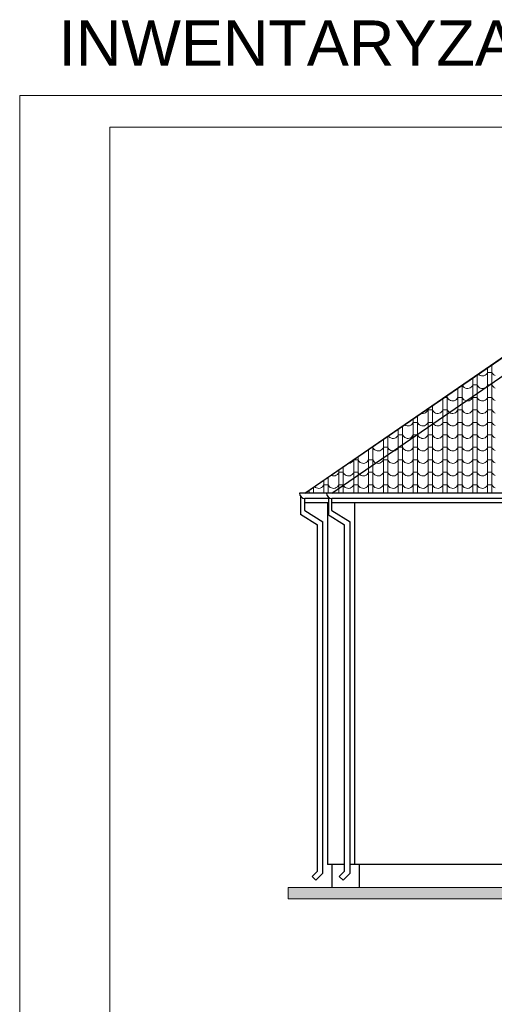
# Model space of a CAD drawing. Header units: millimetres. Extents: x -61343 to 9939, y -6894 to 7453.
# Tile 198 of 255: x 192 to 1245, y -4710 to -2526. Entities that reach past the tile are written whole.
import ezdxf

# ---------------------------------------------------------------- set-up
doc = ezdxf.new("R2010")
doc.units = ezdxf.units.MM
doc.header["$MEASUREMENT"] = 0
doc.layers.add('810-G Ogólne', color=7, linetype='Continuous')
doc.layers.add('990-D Import IFC', color=7, linetype='Continuous')
doc.layers.add('A_opisy', color=81, linetype='Continuous', lineweight=13)
doc.styles.add('STYL_AUTOMATYCZNY_1', font='arial.ttf')

# ---------------------------------------------------------------- blocks, each defined once
blk = doc.blocks.new('*X1822', base_point=(515069, 47310))
at = {"layer": '990-D Import IFC', "color": 251, "linetype": 'Continuous', "lineweight": 13, "true_color": 0x6a6a6a}
for p, q in [((522281, -16956), (522281, -17231)), ((522377, -16890), (522377, -16954)), ((522377, -16954), (522377, -17231)), ((521951, -17183), (521951, -17231)), ((521951, -17231), (521951, -17508)), ((522047, -17117), (522047, -17231)), ((522047, -17231), (522047, -17508)), ((522071, -17100), (522071, -17101)), ((522071, -17101), (522078, -17107)), ((522078, -17107), (522085, -17113)), ((522085, -17113), (522092, -17119)), ((522092, -17119), (522117, -17132)), ((522117, -17132), (522144, -17140)), ((522144, -17140), (522172, -17141)), ((522172, -17141), (522200, -17137)), ((522200, -17137), (522226, -17125)), ((522226, -17125), (522249, -17109)), ((522249, -17109), (522268, -17087)), ((522268, -17087), (522281, -17062)), ((522329, -17062), (522281, -17062)), ((522281, -17231), (522281, -17508)), ((522377, -17062), (522329, -17062)), ((522377, -17062), (522381, -17071)), ((522377, -17231), (522377, -17508)), ((522381, -17071), (522385, -17079)), ((522385, -17079), (522390, -17086)), ((522390, -17086), (522396, -17094)), ((522396, -17094), (522401, -17101)), ((522401, -17101), (522408, -17107)), ((522408, -17107), (522415, -17113)), ((522415, -17113), (522422, -17119)), ((522422, -17119), (522447, -17132)), ((521621, -17409), (521621, -17508)), ((521717, -17343), (521717, -17508)), ((521719, -17342), (521721, -17348)), ((521721, -17348), (521725, -17356)), ((521725, -17356), (521730, -17363)), ((521730, -17363), (521736, -17371)), ((521736, -17371), (521741, -17378)), ((521741, -17378), (521748, -17384)), ((521748, -17384), (521755, -17390)), ((521755, -17390), (521762, -17396)), ((521762, -17396), (521787, -17409)), ((521787, -17409), (521814, -17417)), ((521814, -17417), (521842, -17418)), ((521842, -17418), (521870, -17414)), ((521870, -17414), (521896, -17402)), ((521896, -17402), (521919, -17386)), ((521919, -17386), (521938, -17364)), ((521938, -17364), (521951, -17339)), ((521999, -17339), (521951, -17339)), ((522047, -17339), (521999, -17339)), ((522047, -17339), (522051, -17348)), ((522051, -17348), (522055, -17356)), ((522055, -17356), (522060, -17363)), ((522060, -17363), (522066, -17371)), ((522066, -17371), (522071, -17378)), ((522071, -17378), (522078, -17384)), ((522078, -17384), (522085, -17390)), ((522085, -17390), (522092, -17396)), ((522092, -17396), (522117, -17409)), ((522117, -17409), (522144, -17417)), ((522144, -17417), (522172, -17418)), ((522172, -17418), (522200, -17414)), ((522200, -17414), (522226, -17402)), ((522226, -17402), (522249, -17386)), ((522249, -17386), (522268, -17364)), ((522268, -17364), (522281, -17339)), ((522329, -17339), (522281, -17339)), ((522377, -17339), (522329, -17339)), ((522377, -17339), (522381, -17348)), ((522381, -17348), (522385, -17356)), ((522385, -17356), (522390, -17363)), ((522390, -17363), (522396, -17371)), ((522396, -17371), (522401, -17378)), ((522401, -17378), (522408, -17384)), ((522408, -17384), (522415, -17390)), ((522415, -17390), (522422, -17396)), ((522422, -17396), (522447, -17409)), ((521215, -17688), (521236, -17679)), ((521236, -17679), (521259, -17663)), ((521259, -17663), (521269, -17651)), ((521291, -17636), (521291, -17785)), ((521339, -17616), (521320, -17616)), ((521387, -17616), (521339, -17616)), ((521387, -17570), (521387, -17785)), ((521387, -17616), (521391, -17625)), ((521391, -17625), (521395, -17633)), ((521395, -17633), (521400, -17640)), ((521400, -17640), (521406, -17648)), ((521406, -17648), (521411, -17655)), ((521411, -17655), (521418, -17661)), ((521418, -17661), (521425, -17667)), ((521425, -17667), (521432, -17673)), ((521432, -17673), (521457, -17686)), ((521457, -17686), (521484, -17694)), ((521512, -17695), (521540, -17691)), ((521540, -17691), (521566, -17679)), ((521566, -17679), (521589, -17663)), ((521589, -17663), (521608, -17641)), ((521608, -17641), (521621, -17616)), ((521621, -17508), (521621, -17785)), ((521669, -17616), (521621, -17616)), ((521717, -17616), (521669, -17616)), ((521717, -17508), (521717, -17785)), ((521717, -17616), (521721, -17625)), ((521721, -17625), (521725, -17633)), ((521725, -17633), (521730, -17640)), ((521730, -17640), (521736, -17648)), ((521736, -17648), (521741, -17655)), ((521741, -17655), (521748, -17661)), ((521748, -17661), (521755, -17667)), ((521755, -17667), (521762, -17673)), ((521762, -17673), (521787, -17686)), ((521787, -17686), (521814, -17694)), ((521842, -17695), (521870, -17691)), ((521870, -17691), (521896, -17679)), ((521896, -17679), (521919, -17663)), ((521919, -17663), (521938, -17641)), ((521938, -17641), (521951, -17616)), ((521951, -17508), (521951, -17785)), ((521999, -17616), (521951, -17616)), ((522047, -17616), (521999, -17616)), ((522047, -17508), (522047, -17785)), ((522047, -17616), (522051, -17625)), ((522051, -17625), (522055, -17633)), ((522055, -17633), (522060, -17640)), ((522060, -17640), (522066, -17648)), ((522066, -17648), (522071, -17655)), ((522071, -17655), (522078, -17661)), ((522078, -17661), (522085, -17667)), ((522085, -17667), (522092, -17673)), ((522092, -17673), (522117, -17686)), ((522117, -17686), (522144, -17694)), ((522172, -17695), (522200, -17691)), ((522200, -17691), (522226, -17679)), ((522226, -17679), (522249, -17663)), ((522249, -17663), (522268, -17641)), ((522268, -17641), (522281, -17616)), ((522281, -17508), (522281, -17785)), ((522329, -17616), (522281, -17616)), ((522377, -17616), (522329, -17616)), ((522377, -17508), (522377, -17785)), ((522377, -17616), (522381, -17625)), ((522381, -17625), (522385, -17633)), ((522385, -17633), (522390, -17640)), ((522390, -17640), (522396, -17648)), ((522396, -17648), (522401, -17655)), ((522401, -17655), (522408, -17661)), ((522408, -17661), (522415, -17667)), ((522415, -17667), (522422, -17673)), ((522422, -17673), (522447, -17686)), ((520948, -17918), (520961, -17893)), ((520961, -17863), (520961, -18062)), ((521009, -17893), (520961, -17893)), ((521057, -17893), (521009, -17893)), ((521057, -17797), (521057, -18062)), ((521057, -17893), (521061, -17902)), ((521061, -17902), (521065, -17910)), ((521278, -17918), (521291, -17893)), ((521291, -17785), (521291, -18062)), ((521339, -17893), (521291, -17893)), ((521387, -17893), (521339, -17893)), ((521387, -17785), (521387, -18062)), ((521387, -17893), (521391, -17902)), ((521391, -17902), (521395, -17910)), ((521484, -17694), (521512, -17695)), ((521608, -17918), (521621, -17893)), ((521621, -17785), (521621, -18062)), ((521669, -17893), (521621, -17893)), ((521717, -17893), (521669, -17893)), ((521717, -17785), (521717, -18062)), ((521717, -17893), (521721, -17902)), ((521721, -17902), (521725, -17910)), ((521814, -17694), (521842, -17695)), ((521938, -17918), (521951, -17893)), ((521951, -17785), (521951, -18062)), ((521999, -17893), (521951, -17893)), ((522047, -17893), (521999, -17893)), ((522047, -17785), (522047, -18062)), ((522047, -17893), (522051, -17902)), ((522051, -17902), (522055, -17910)), ((522144, -17694), (522172, -17695)), ((522268, -17918), (522281, -17893)), ((522281, -17785), (522281, -18062)), ((522329, -17893), (522281, -17893)), ((522377, -17893), (522329, -17893)), ((522377, -17785), (522377, -18062)), ((522377, -17893), (522381, -17902)), ((522381, -17902), (522385, -17910)), ((520631, -18090), (520631, -18339)), ((520727, -18024), (520727, -18062)), ((520727, -18062), (520727, -18339)), ((520810, -17967), (520824, -17971)), ((520824, -17971), (520852, -17972)), ((520852, -17972), (520880, -17968)), ((520880, -17968), (520906, -17956)), ((520906, -17956), (520929, -17940)), ((520929, -17940), (520948, -17918)), ((520961, -18062), (520961, -18339)), ((521057, -18062), (521057, -18339)), ((521065, -17910), (521070, -17917)), ((521070, -17917), (521076, -17925)), ((521076, -17925), (521081, -17932)), ((521081, -17932), (521088, -17938)), ((521088, -17938), (521095, -17944)), ((521095, -17944), (521102, -17950)), ((521102, -17950), (521127, -17963)), ((521127, -17963), (521154, -17971)), ((521154, -17971), (521182, -17972)), ((521182, -17972), (521210, -17968)), ((521210, -17968), (521236, -17956)), ((521236, -17956), (521259, -17940)), ((521259, -17940), (521278, -17918)), ((521291, -18062), (521291, -18339)), ((521387, -18062), (521387, -18339)), ((521395, -17910), (521400, -17917)), ((521400, -17917), (521406, -17925)), ((521406, -17925), (521411, -17932)), ((521411, -17932), (521418, -17938)), ((521418, -17938), (521425, -17944)), ((521425, -17944), (521432, -17950)), ((521432, -17950), (521457, -17963)), ((521457, -17963), (521484, -17971)), ((521484, -17971), (521512, -17972)), ((521512, -17972), (521540, -17968)), ((521540, -17968), (521566, -17956)), ((521566, -17956), (521589, -17940)), ((521589, -17940), (521608, -17918)), ((521621, -18062), (521621, -18339)), ((521717, -18062), (521717, -18339)), ((521725, -17910), (521730, -17917)), ((521730, -17917), (521736, -17925)), ((521736, -17925), (521741, -17932)), ((521741, -17932), (521748, -17938)), ((521748, -17938), (521755, -17944)), ((521755, -17944), (521762, -17950)), ((521762, -17950), (521787, -17963)), ((521787, -17963), (521814, -17971)), ((521814, -17971), (521842, -17972)), ((521842, -17972), (521870, -17968)), ((521870, -17968), (521896, -17956)), ((521896, -17956), (521919, -17940)), ((521919, -17940), (521938, -17918)), ((521951, -18062), (521951, -18339)), ((522047, -18062), (522047, -18339)), ((522055, -17910), (522060, -17917)), ((522060, -17917), (522066, -17925)), ((522066, -17925), (522071, -17932)), ((522071, -17932), (522078, -17938)), ((522078, -17938), (522085, -17944)), ((522085, -17944), (522092, -17950)), ((522092, -17950), (522117, -17963)), ((522117, -17963), (522144, -17971)), ((522144, -17971), (522172, -17972)), ((522172, -17972), (522200, -17968)), ((522200, -17968), (522226, -17956)), ((522226, -17956), (522249, -17940)), ((522249, -17940), (522268, -17918)), ((522281, -18062), (522281, -18339)), ((522377, -18062), (522377, -18339)), ((522385, -17910), (522390, -17917)), ((522390, -17917), (522396, -17925)), ((522396, -17925), (522401, -17932)), ((522401, -17932), (522408, -17938)), ((522408, -17938), (522415, -17944)), ((522415, -17944), (522422, -17950)), ((522422, -17950), (522447, -17963)), ((520301, -18316), (520301, -18339)), ((520301, -18339), (520301, -18616)), ((520397, -18250), (520397, -18339)), ((520397, -18339), (520397, -18616)), ((520437, -18223), (520442, -18227)), ((520442, -18227), (520467, -18240)), ((520467, -18240), (520494, -18248)), ((520494, -18248), (520522, -18249)), ((520522, -18249), (520550, -18245)), ((520550, -18245), (520576, -18233)), ((520576, -18233), (520599, -18217)), ((520599, -18217), (520618, -18195)), ((520618, -18195), (520631, -18170)), ((520679, -18170), (520631, -18170)), ((520631, -18339), (520631, -18616)), ((520727, -18170), (520679, -18170)), ((520727, -18170), (520731, -18179)), ((520727, -18339), (520727, -18616)), ((520731, -18179), (520735, -18187)), ((520735, -18187), (520740, -18194)), ((520740, -18194), (520746, -18202)), ((520746, -18202), (520751, -18209)), ((520751, -18209), (520758, -18215)), ((520758, -18215), (520765, -18221)), ((520765, -18221), (520772, -18227)), ((520772, -18227), (520797, -18240)), ((520797, -18240), (520824, -18248)), ((520824, -18248), (520852, -18249)), ((520852, -18249), (520880, -18245)), ((520880, -18245), (520906, -18233)), ((520906, -18233), (520929, -18217)), ((520929, -18217), (520948, -18195)), ((520948, -18195), (520961, -18170)), ((521009, -18170), (520961, -18170)), ((520961, -18339), (520961, -18616)), ((521057, -18170), (521009, -18170)), ((521057, -18170), (521061, -18179)), ((521057, -18339), (521057, -18616)), ((521061, -18179), (521065, -18187)), ((521065, -18187), (521070, -18194)), ((521070, -18194), (521076, -18202)), ((521076, -18202), (521081, -18209)), ((521081, -18209), (521088, -18215)), ((521088, -18215), (521095, -18221)), ((521095, -18221), (521102, -18227)), ((521102, -18227), (521127, -18240)), ((521127, -18240), (521154, -18248)), ((521154, -18248), (521182, -18249)), ((521182, -18249), (521210, -18245)), ((521210, -18245), (521236, -18233)), ((521236, -18233), (521259, -18217)), ((521259, -18217), (521278, -18195)), ((521278, -18195), (521291, -18170)), ((521339, -18170), (521291, -18170)), ((521291, -18339), (521291, -18616)), ((521387, -18170), (521339, -18170)), ((521387, -18170), (521391, -18179)), ((521387, -18339), (521387, -18616)), ((521391, -18179), (521395, -18187)), ((521395, -18187), (521400, -18194)), ((521400, -18194), (521406, -18202)), ((521406, -18202), (521411, -18209)), ((521411, -18209), (521418, -18215)), ((521418, -18215), (521425, -18221)), ((521425, -18221), (521432, -18227)), ((521432, -18227), (521457, -18240)), ((521457, -18240), (521484, -18248)), ((521484, -18248), (521512, -18249)), ((521512, -18249), (521540, -18245)), ((521540, -18245), (521566, -18233)), ((521566, -18233), (521589, -18217)), ((521589, -18217), (521608, -18195)), ((521608, -18195), (521621, -18170)), ((521669, -18170), (521621, -18170)), ((521621, -18339), (521621, -18616)), ((521717, -18170), (521669, -18170)), ((521717, -18170), (521721, -18179)), ((521717, -18339), (521717, -18616)), ((521721, -18179), (521725, -18187)), ((521725, -18187), (521730, -18194)), ((521730, -18194), (521736, -18202)), ((521736, -18202), (521741, -18209)), ((521741, -18209), (521748, -18215)), ((521748, -18215), (521755, -18221)), ((521755, -18221), (521762, -18227)), ((521762, -18227), (521787, -18240)), ((521787, -18240), (521814, -18248)), ((521814, -18248), (521842, -18249)), ((521842, -18249), (521870, -18245)), ((521870, -18245), (521896, -18233)), ((521896, -18233), (521919, -18217)), ((521919, -18217), (521938, -18195)), ((521938, -18195), (521951, -18170)), ((521999, -18170), (521951, -18170)), ((521951, -18339), (521951, -18616)), ((522047, -18170), (521999, -18170)), ((522047, -18170), (522051, -18179)), ((522047, -18339), (522047, -18616)), ((522051, -18179), (522055, -18187)), ((522055, -18187), (522060, -18194)), ((522060, -18194), (522066, -18202)), ((522066, -18202), (522071, -18209)), ((522071, -18209), (522078, -18215)), ((522078, -18215), (522085, -18221)), ((522085, -18221), (522092, -18227)), ((522092, -18227), (522117, -18240)), ((522117, -18240), (522144, -18248)), ((522144, -18248), (522172, -18249)), ((522172, -18249), (522200, -18245)), ((522200, -18245), (522226, -18233)), ((522226, -18233), (522249, -18217)), ((522249, -18217), (522268, -18195)), ((522268, -18195), (522281, -18170)), ((522329, -18170), (522281, -18170)), ((522281, -18339), (522281, -18616)), ((522377, -18170), (522329, -18170)), ((522377, -18170), (522381, -18179)), ((522377, -18339), (522377, -18616)), ((522381, -18179), (522385, -18187)), ((522385, -18187), (522390, -18194)), ((522390, -18194), (522396, -18202)), ((522396, -18202), (522401, -18209)), ((522401, -18209), (522408, -18215)), ((522408, -18215), (522415, -18221)), ((522415, -18221), (522422, -18227)), ((522422, -18227), (522447, -18240)), ((519971, -18543), (519971, -18616)), ((520067, -18477), (520067, -18616)), ((520079, -18469), (520080, -18471)), ((520080, -18471), (520086, -18479)), ((520086, -18479), (520091, -18486)), ((520091, -18486), (520098, -18492)), ((520098, -18492), (520105, -18498)), ((520105, -18498), (520112, -18504)), ((520112, -18504), (520137, -18517)), ((520137, -18517), (520164, -18525)), ((520164, -18525), (520192, -18526)), ((520192, -18526), (520220, -18522)), ((520220, -18522), (520246, -18510)), ((520246, -18510), (520269, -18494)), ((520269, -18494), (520288, -18472)), ((520288, -18472), (520301, -18447)), ((520349, -18447), (520301, -18447)), ((520397, -18447), (520349, -18447)), ((520397, -18447), (520401, -18456)), ((520401, -18456), (520405, -18464)), ((520405, -18464), (520410, -18471)), ((520410, -18471), (520416, -18479)), ((520416, -18479), (520421, -18486)), ((520421, -18486), (520428, -18492)), ((520428, -18492), (520435, -18498)), ((520435, -18498), (520442, -18504)), ((520442, -18504), (520467, -18517)), ((520467, -18517), (520494, -18525)), ((520494, -18525), (520522, -18526)), ((520522, -18526), (520550, -18522)), ((520550, -18522), (520576, -18510)), ((520576, -18510), (520599, -18494)), ((520599, -18494), (520618, -18472)), ((520618, -18472), (520631, -18447)), ((520679, -18447), (520631, -18447)), ((520727, -18447), (520679, -18447)), ((520727, -18447), (520731, -18456)), ((520731, -18456), (520735, -18464)), ((520735, -18464), (520740, -18471)), ((520740, -18471), (520746, -18479)), ((520746, -18479), (520751, -18486)), ((520751, -18486), (520758, -18492)), ((520758, -18492), (520765, -18498)), ((520765, -18498), (520772, -18504)), ((520772, -18504), (520797, -18517)), ((520797, -18517), (520824, -18525)), ((520824, -18525), (520852, -18526)), ((520852, -18526), (520880, -18522)), ((520880, -18522), (520906, -18510)), ((520906, -18510), (520929, -18494)), ((520929, -18494), (520948, -18472)), ((520948, -18472), (520961, -18447)), ((521009, -18447), (520961, -18447)), ((521057, -18447), (521009, -18447)), ((521057, -18447), (521061, -18456)), ((521061, -18456), (521065, -18464)), ((521065, -18464), (521070, -18471)), ((521070, -18471), (521076, -18479)), ((521076, -18479), (521081, -18486)), ((521081, -18486), (521088, -18492)), ((521088, -18492), (521095, -18498)), ((521095, -18498), (521102, -18504)), ((521102, -18504), (521127, -18517)), ((521127, -18517), (521154, -18525)), ((521154, -18525), (521182, -18526)), ((521182, -18526), (521210, -18522)), ((521210, -18522), (521236, -18510)), ((521236, -18510), (521259, -18494)), ((521259, -18494), (521278, -18472)), ((521278, -18472), (521291, -18447)), ((521339, -18447), (521291, -18447)), ((521387, -18447), (521339, -18447)), ((521387, -18447), (521391, -18456)), ((521391, -18456), (521395, -18464)), ((521395, -18464), (521400, -18471)), ((521400, -18471), (521406, -18479)), ((521406, -18479), (521411, -18486)), ((521411, -18486), (521418, -18492)), ((521418, -18492), (521425, -18498)), ((521425, -18498), (521432, -18504)), ((521432, -18504), (521457, -18517)), ((521457, -18517), (521484, -18525)), ((521484, -18525), (521512, -18526)), ((521512, -18526), (521540, -18522)), ((521540, -18522), (521566, -18510)), ((521566, -18510), (521589, -18494)), ((521589, -18494), (521608, -18472)), ((521608, -18472), (521621, -18447)), ((521669, -18447), (521621, -18447)), ((521717, -18447), (521669, -18447)), ((521717, -18447), (521721, -18456)), ((521721, -18456), (521725, -18464)), ((521725, -18464), (521730, -18471)), ((521730, -18471), (521736, -18479)), ((521736, -18479), (521741, -18486)), ((521741, -18486), (521748, -18492)), ((521748, -18492), (521755, -18498)), ((521755, -18498), (521762, -18504)), ((521762, -18504), (521787, -18517)), ((521787, -18517), (521814, -18525)), ((521814, -18525), (521842, -18526)), ((521842, -18526), (521870, -18522)), ((521870, -18522), (521896, -18510)), ((521896, -18510), (521919, -18494)), ((521919, -18494), (521938, -18472)), ((521938, -18472), (521951, -18447)), ((521999, -18447), (521951, -18447)), ((522047, -18447), (521999, -18447)), ((522047, -18447), (522051, -18456)), ((522051, -18456), (522055, -18464)), ((522055, -18464), (522060, -18471)), ((522060, -18471), (522066, -18479)), ((522066, -18479), (522071, -18486)), ((522071, -18486), (522078, -18492)), ((522078, -18492), (522085, -18498)), ((522085, -18498), (522092, -18504)), ((522092, -18504), (522117, -18517)), ((522117, -18517), (522144, -18525)), ((522144, -18525), (522172, -18526)), ((522172, -18526), (522200, -18522)), ((522200, -18522), (522226, -18510)), ((522226, -18510), (522249, -18494)), ((522249, -18494), (522268, -18472)), ((522268, -18472), (522281, -18447)), ((522329, -18447), (522281, -18447)), ((522377, -18447), (522329, -18447)), ((522377, -18447), (522381, -18456)), ((522381, -18456), (522385, -18464)), ((522385, -18464), (522390, -18471)), ((522390, -18471), (522396, -18479)), ((522396, -18479), (522401, -18486)), ((522401, -18486), (522408, -18492)), ((522408, -18492), (522415, -18498)), ((522415, -18498), (522422, -18504)), ((522422, -18504), (522447, -18517)), ((519641, -18770), (519641, -18893)), ((519737, -18724), (519708, -18724)), ((519737, -18704), (519737, -18893)), ((519737, -18724), (519741, -18733)), ((519741, -18733), (519745, -18741)), ((519745, -18741), (519750, -18748)), ((519750, -18748), (519756, -18756)), ((519756, -18756), (519761, -18763)), ((519761, -18763), (519768, -18769)), ((519768, -18769), (519775, -18775)), ((519775, -18775), (519782, -18781)), ((519782, -18781), (519807, -18794)), ((519916, -18787), (519939, -18771)), ((519939, -18771), (519958, -18749)), ((519958, -18749), (519971, -18724)), ((519971, -18616), (519971, -18893)), ((520019, -18724), (519971, -18724)), ((520067, -18724), (520019, -18724)), ((520067, -18616), (520067, -18893)), ((520067, -18724), (520071, -18733)), ((520071, -18733), (520075, -18741)), ((520075, -18741), (520080, -18748)), ((520080, -18748), (520086, -18756)), ((520086, -18756), (520091, -18763)), ((520091, -18763), (520098, -18769)), ((520098, -18769), (520105, -18775)), ((520105, -18775), (520112, -18781)), ((520112, -18781), (520137, -18794)), ((520246, -18787), (520269, -18771)), ((520269, -18771), (520288, -18749)), ((520288, -18749), (520301, -18724)), ((520301, -18616), (520301, -18893)), ((520349, -18724), (520301, -18724)), ((520397, -18724), (520349, -18724)), ((520397, -18616), (520397, -18893)), ((520397, -18724), (520401, -18733)), ((520401, -18733), (520405, -18741)), ((520405, -18741), (520410, -18748)), ((520410, -18748), (520416, -18756)), ((520416, -18756), (520421, -18763)), ((520421, -18763), (520428, -18769)), ((520428, -18769), (520435, -18775)), ((520435, -18775), (520442, -18781)), ((520442, -18781), (520467, -18794)), ((520576, -18787), (520599, -18771)), ((520599, -18771), (520618, -18749)), ((520618, -18749), (520631, -18724)), ((520631, -18616), (520631, -18893)), ((520679, -18724), (520631, -18724)), ((520727, -18724), (520679, -18724)), ((520727, -18616), (520727, -18893)), ((520727, -18724), (520731, -18733)), ((520731, -18733), (520735, -18741)), ((520735, -18741), (520740, -18748)), ((520740, -18748), (520746, -18756)), ((520746, -18756), (520751, -18763)), ((520751, -18763), (520758, -18769)), ((520758, -18769), (520765, -18775)), ((520765, -18775), (520772, -18781)), ((520772, -18781), (520797, -18794)), ((520906, -18787), (520929, -18771)), ((520929, -18771), (520948, -18749)), ((520948, -18749), (520961, -18724)), ((520961, -18616), (520961, -18893)), ((521009, -18724), (520961, -18724)), ((521057, -18724), (521009, -18724)), ((521057, -18616), (521057, -18893)), ((521057, -18724), (521061, -18733)), ((521061, -18733), (521065, -18741)), ((521065, -18741), (521070, -18748)), ((521070, -18748), (521076, -18756)), ((521076, -18756), (521081, -18763)), ((521081, -18763), (521088, -18769)), ((521088, -18769), (521095, -18775)), ((521095, -18775), (521102, -18781)), ((521102, -18781), (521127, -18794)), ((521236, -18787), (521259, -18771)), ((521259, -18771), (521278, -18749)), ((521278, -18749), (521291, -18724)), ((521291, -18616), (521291, -18893)), ((521339, -18724), (521291, -18724)), ((521387, -18724), (521339, -18724)), ((521387, -18616), (521387, -18893)), ((521387, -18724), (521391, -18733)), ((521391, -18733), (521395, -18741)), ((521395, -18741), (521400, -18748)), ((521400, -18748), (521406, -18756)), ((521406, -18756), (521411, -18763)), ((521411, -18763), (521418, -18769)), ((521418, -18769), (521425, -18775)), ((521425, -18775), (521432, -18781)), ((521432, -18781), (521457, -18794)), ((521566, -18787), (521589, -18771)), ((521589, -18771), (521608, -18749)), ((521608, -18749), (521621, -18724)), ((521621, -18616), (521621, -18893)), ((521669, -18724), (521621, -18724)), ((521717, -18724), (521669, -18724)), ((521717, -18616), (521717, -18893)), ((521717, -18724), (521721, -18733)), ((521721, -18733), (521725, -18741)), ((521725, -18741), (521730, -18748)), ((521730, -18748), (521736, -18756)), ((521736, -18756), (521741, -18763)), ((521741, -18763), (521748, -18769)), ((521748, -18769), (521755, -18775)), ((521755, -18775), (521762, -18781)), ((521762, -18781), (521787, -18794)), ((521896, -18787), (521919, -18771)), ((521919, -18771), (521938, -18749)), ((521938, -18749), (521951, -18724)), ((521951, -18616), (521951, -18893)), ((521999, -18724), (521951, -18724)), ((522047, -18724), (521999, -18724)), ((522047, -18616), (522047, -18893)), ((522047, -18724), (522051, -18733)), ((522051, -18733), (522055, -18741)), ((522055, -18741), (522060, -18748)), ((522060, -18748), (522066, -18756)), ((522066, -18756), (522071, -18763)), ((522071, -18763), (522078, -18769)), ((522078, -18769), (522085, -18775)), ((522085, -18775), (522092, -18781)), ((522092, -18781), (522117, -18794)), ((522226, -18787), (522249, -18771)), ((522249, -18771), (522268, -18749)), ((522268, -18749), (522281, -18724)), ((522281, -18616), (522281, -18893)), ((522329, -18724), (522281, -18724)), ((522377, -18724), (522329, -18724)), ((522377, -18616), (522377, -18893)), ((522377, -18724), (522381, -18733)), ((522381, -18733), (522385, -18741)), ((522385, -18741), (522390, -18748)), ((522390, -18748), (522396, -18756)), ((522396, -18756), (522401, -18763)), ((522401, -18763), (522408, -18769)), ((522408, -18769), (522415, -18775)), ((522415, -18775), (522422, -18781)), ((522422, -18781), (522447, -18794)), ((519298, -19026), (519311, -19001)), ((519311, -18996), (519311, -19170)), ((519359, -19001), (519311, -19001)), ((519407, -19001), (519359, -19001)), ((519407, -18930), (519407, -19170)), ((519407, -19001), (519411, -19010)), ((519628, -19026), (519641, -19001)), ((519641, -18893), (519641, -19170)), ((519689, -19001), (519641, -19001)), ((519737, -19001), (519689, -19001)), ((519737, -18893), (519737, -19170)), ((519737, -19001), (519741, -19010)), ((519807, -18794), (519834, -18802)), ((519834, -18802), (519862, -18803)), ((519862, -18803), (519890, -18799)), ((519890, -18799), (519916, -18787)), ((519958, -19026), (519971, -19001)), ((519971, -18893), (519971, -19170)), ((520019, -19001), (519971, -19001)), ((520067, -19001), (520019, -19001)), ((520067, -18893), (520067, -19170)), ((520067, -19001), (520071, -19010)), ((520137, -18794), (520164, -18802)), ((520164, -18802), (520192, -18803)), ((520192, -18803), (520220, -18799)), ((520220, -18799), (520246, -18787)), ((520288, -19026), (520301, -19001)), ((520301, -18893), (520301, -19170)), ((520349, -19001), (520301, -19001)), ((520397, -19001), (520349, -19001)), ((520397, -18893), (520397, -19170)), ((520397, -19001), (520401, -19010)), ((520467, -18794), (520494, -18802)), ((520494, -18802), (520522, -18803)), ((520522, -18803), (520550, -18799)), ((520550, -18799), (520576, -18787)), ((520618, -19026), (520631, -19001)), ((520631, -18893), (520631, -19170)), ((520679, -19001), (520631, -19001)), ((520727, -19001), (520679, -19001)), ((520727, -18893), (520727, -19170)), ((520727, -19001), (520731, -19010)), ((520797, -18794), (520824, -18802)), ((520824, -18802), (520852, -18803)), ((520852, -18803), (520880, -18799)), ((520880, -18799), (520906, -18787)), ((520948, -19026), (520961, -19001)), ((520961, -18893), (520961, -19170)), ((521009, -19001), (520961, -19001)), ((521057, -19001), (521009, -19001)), ((521057, -18893), (521057, -19170)), ((521057, -19001), (521061, -19010)), ((521127, -18794), (521154, -18802)), ((521154, -18802), (521182, -18803)), ((521182, -18803), (521210, -18799)), ((521210, -18799), (521236, -18787)), ((521278, -19026), (521291, -19001)), ((521291, -18893), (521291, -19170)), ((521339, -19001), (521291, -19001)), ((521387, -19001), (521339, -19001)), ((521387, -18893), (521387, -19170)), ((521387, -19001), (521391, -19010)), ((521457, -18794), (521484, -18802)), ((521484, -18802), (521512, -18803)), ((521512, -18803), (521540, -18799)), ((521540, -18799), (521566, -18787)), ((521608, -19026), (521621, -19001)), ((521621, -18893), (521621, -19170)), ((521669, -19001), (521621, -19001)), ((521717, -19001), (521669, -19001)), ((521717, -18893), (521717, -19170)), ((521717, -19001), (521721, -19010)), ((521787, -18794), (521814, -18802)), ((521814, -18802), (521842, -18803)), ((521842, -18803), (521870, -18799)), ((521870, -18799), (521896, -18787)), ((521938, -19026), (521951, -19001)), ((521951, -18893), (521951, -19170)), ((521999, -19001), (521951, -19001)), ((522047, -19001), (521999, -19001)), ((522047, -18893), (522047, -19170)), ((522047, -19001), (522051, -19010)), ((522117, -18794), (522144, -18802)), ((522144, -18802), (522172, -18803)), ((522172, -18803), (522200, -18799)), ((522200, -18799), (522226, -18787)), ((522268, -19026), (522281, -19001)), ((522281, -18893), (522281, -19170)), ((522329, -19001), (522281, -19001)), ((522377, -19001), (522329, -19001)), ((522377, -18893), (522377, -19170)), ((522377, -19001), (522381, -19010)), ((519077, -19157), (519077, -19170)), ((519077, -19170), (519077, -19447)), ((519190, -19080), (519202, -19080)), ((519202, -19080), (519230, -19076)), ((519230, -19076), (519256, -19064)), ((519256, -19064), (519279, -19048)), ((519279, -19048), (519298, -19026)), ((519311, -19170), (519311, -19447)), ((519407, -19170), (519407, -19447)), ((519411, -19010), (519415, -19018)), ((519415, -19018), (519420, -19025)), ((519420, -19025), (519426, -19033)), ((519426, -19033), (519431, -19040)), ((519431, -19040), (519438, -19046)), ((519438, -19046), (519445, -19052)), ((519445, -19052), (519452, -19058)), ((519452, -19058), (519477, -19071)), ((519477, -19071), (519504, -19079)), ((519504, -19079), (519532, -19080)), ((519532, -19080), (519560, -19076)), ((519560, -19076), (519586, -19064)), ((519586, -19064), (519609, -19048)), ((519609, -19048), (519628, -19026)), ((519641, -19170), (519641, -19447)), ((519737, -19170), (519737, -19447)), ((519741, -19010), (519745, -19018)), ((519745, -19018), (519750, -19025)), ((519750, -19025), (519756, -19033)), ((519756, -19033), (519761, -19040)), ((519761, -19040), (519768, -19046)), ((519768, -19046), (519775, -19052)), ((519775, -19052), (519782, -19058)), ((519782, -19058), (519807, -19071)), ((519807, -19071), (519834, -19079)), ((519834, -19079), (519862, -19080)), ((519862, -19080), (519890, -19076)), ((519890, -19076), (519916, -19064)), ((519916, -19064), (519939, -19048)), ((519939, -19048), (519958, -19026)), ((519971, -19170), (519971, -19447)), ((520067, -19170), (520067, -19447)), ((520071, -19010), (520075, -19018)), ((520075, -19018), (520080, -19025)), ((520080, -19025), (520086, -19033)), ((520086, -19033), (520091, -19040)), ((520091, -19040), (520098, -19046)), ((520098, -19046), (520105, -19052)), ((520105, -19052), (520112, -19058)), ((520112, -19058), (520137, -19071)), ((520137, -19071), (520164, -19079)), ((520164, -19079), (520192, -19080)), ((520192, -19080), (520220, -19076)), ((520220, -19076), (520246, -19064)), ((520246, -19064), (520269, -19048)), ((520269, -19048), (520288, -19026)), ((520301, -19170), (520301, -19447)), ((520397, -19170), (520397, -19447)), ((520401, -19010), (520405, -19018)), ((520405, -19018), (520410, -19025)), ((520410, -19025), (520416, -19033)), ((520416, -19033), (520421, -19040)), ((520421, -19040), (520428, -19046)), ((520428, -19046), (520435, -19052)), ((520435, -19052), (520442, -19058)), ((520442, -19058), (520467, -19071)), ((520467, -19071), (520494, -19079)), ((520494, -19079), (520522, -19080)), ((520522, -19080), (520550, -19076)), ((520550, -19076), (520576, -19064)), ((520576, -19064), (520599, -19048)), ((520599, -19048), (520618, -19026)), ((520631, -19170), (520631, -19447)), ((520727, -19170), (520727, -19447)), ((520731, -19010), (520735, -19018)), ((520735, -19018), (520740, -19025)), ((520740, -19025), (520746, -19033)), ((520746, -19033), (520751, -19040)), ((520751, -19040), (520758, -19046)), ((520758, -19046), (520765, -19052)), ((520765, -19052), (520772, -19058)), ((520772, -19058), (520797, -19071)), ((520797, -19071), (520824, -19079)), ((520824, -19079), (520852, -19080)), ((520852, -19080), (520880, -19076)), ((520880, -19076), (520906, -19064)), ((520906, -19064), (520929, -19048)), ((520929, -19048), (520948, -19026)), ((520961, -19170), (520961, -19447)), ((521057, -19170), (521057, -19447)), ((521061, -19010), (521065, -19018)), ((521065, -19018), (521070, -19025)), ((521070, -19025), (521076, -19033)), ((521076, -19033), (521081, -19040)), ((521081, -19040), (521088, -19046)), ((521088, -19046), (521095, -19052)), ((521095, -19052), (521102, -19058)), ((521102, -19058), (521127, -19071)), ((521127, -19071), (521154, -19079)), ((521154, -19079), (521182, -19080)), ((521182, -19080), (521210, -19076)), ((521210, -19076), (521236, -19064)), ((521236, -19064), (521259, -19048)), ((521259, -19048), (521278, -19026)), ((521291, -19170), (521291, -19447)), ((521387, -19170), (521387, -19447)), ((521391, -19010), (521395, -19018)), ((521395, -19018), (521400, -19025)), ((521400, -19025), (521406, -19033)), ((521406, -19033), (521411, -19040)), ((521411, -19040), (521418, -19046)), ((521418, -19046), (521425, -19052)), ((521425, -19052), (521432, -19058)), ((521432, -19058), (521457, -19071)), ((521457, -19071), (521484, -19079)), ((521484, -19079), (521512, -19080)), ((521512, -19080), (521540, -19076)), ((521540, -19076), (521566, -19064)), ((521566, -19064), (521589, -19048)), ((521589, -19048), (521608, -19026)), ((521621, -19170), (521621, -19447)), ((521717, -19170), (521717, -19447)), ((521721, -19010), (521725, -19018)), ((521725, -19018), (521730, -19025)), ((521730, -19025), (521736, -19033)), ((521736, -19033), (521741, -19040)), ((521741, -19040), (521748, -19046)), ((521748, -19046), (521755, -19052)), ((521755, -19052), (521762, -19058)), ((521762, -19058), (521787, -19071)), ((521787, -19071), (521814, -19079)), ((521814, -19079), (521842, -19080)), ((521842, -19080), (521870, -19076)), ((521870, -19076), (521896, -19064)), ((521896, -19064), (521919, -19048)), ((521919, -19048), (521938, -19026)), ((521951, -19170), (521951, -19447)), ((522047, -19170), (522047, -19447)), ((522051, -19010), (522055, -19018)), ((522055, -19018), (522060, -19025)), ((522060, -19025), (522066, -19033)), ((522066, -19033), (522071, -19040)), ((522071, -19040), (522078, -19046)), ((522078, -19046), (522085, -19052)), ((522085, -19052), (522092, -19058)), ((522092, -19058), (522117, -19071)), ((522117, -19071), (522144, -19079)), ((522144, -19079), (522172, -19080)), ((522172, -19080), (522200, -19076)), ((522200, -19076), (522226, -19064)), ((522226, -19064), (522249, -19048)), ((522249, -19048), (522268, -19026)), ((522281, -19170), (522281, -19447)), ((522377, -19170), (522377, -19447)), ((522381, -19010), (522385, -19018)), ((522385, -19018), (522390, -19025)), ((522390, -19025), (522396, -19033)), ((522396, -19033), (522401, -19040)), ((522401, -19040), (522408, -19046)), ((522408, -19046), (522415, -19052)), ((522415, -19052), (522422, -19058)), ((522422, -19058), (522447, -19071)), ((518747, -19384), (518747, -19447)), ((518807, -19343), (518817, -19348)), ((518817, -19348), (518844, -19356)), ((518844, -19356), (518872, -19357)), ((518872, -19357), (518900, -19353)), ((518900, -19353), (518926, -19341)), ((518926, -19341), (518949, -19325)), ((518949, -19325), (518968, -19303)), ((518968, -19303), (518981, -19278)), ((518981, -19223), (518981, -19447)), ((519029, -19278), (518981, -19278)), ((519077, -19278), (519029, -19278)), ((519077, -19278), (519081, -19287)), ((519081, -19287), (519085, -19295)), ((519085, -19295), (519090, -19302)), ((519090, -19302), (519096, -19310)), ((519096, -19310), (519101, -19317)), ((519101, -19317), (519108, -19323)), ((519108, -19323), (519115, -19329)), ((519115, -19329), (519122, -19335)), ((519122, -19335), (519147, -19348)), ((519147, -19348), (519174, -19356)), ((519174, -19356), (519202, -19357)), ((519202, -19357), (519230, -19353)), ((519230, -19353), (519256, -19341)), ((519256, -19341), (519279, -19325)), ((519279, -19325), (519298, -19303)), ((519298, -19303), (519311, -19278)), ((519359, -19278), (519311, -19278)), ((519407, -19278), (519359, -19278)), ((519407, -19278), (519411, -19287)), ((519411, -19287), (519415, -19295)), ((519415, -19295), (519420, -19302)), ((519420, -19302), (519426, -19310)), ((519426, -19310), (519431, -19317)), ((519431, -19317), (519438, -19323)), ((519438, -19323), (519445, -19329)), ((519445, -19329), (519452, -19335)), ((519452, -19335), (519477, -19348)), ((519477, -19348), (519504, -19356)), ((519504, -19356), (519532, -19357)), ((519532, -19357), (519560, -19353)), ((519560, -19353), (519586, -19341)), ((519586, -19341), (519609, -19325)), ((519609, -19325), (519628, -19303)), ((519628, -19303), (519641, -19278)), ((519689, -19278), (519641, -19278)), ((519737, -19278), (519689, -19278)), ((519737, -19278), (519741, -19287)), ((519741, -19287), (519745, -19295)), ((519745, -19295), (519750, -19302)), ((519750, -19302), (519756, -19310)), ((519756, -19310), (519761, -19317)), ((519761, -19317), (519768, -19323)), ((519768, -19323), (519775, -19329)), ((519775, -19329), (519782, -19335)), ((519782, -19335), (519807, -19348)), ((519807, -19348), (519834, -19356)), ((519834, -19356), (519862, -19357)), ((519862, -19357), (519890, -19353)), ((519890, -19353), (519916, -19341)), ((519916, -19341), (519939, -19325)), ((519939, -19325), (519958, -19303)), ((519958, -19303), (519971, -19278)), ((520019, -19278), (519971, -19278)), ((520067, -19278), (520019, -19278)), ((520067, -19278), (520071, -19287)), ((520071, -19287), (520075, -19295)), ((520075, -19295), (520080, -19302)), ((520080, -19302), (520086, -19310)), ((520086, -19310), (520091, -19317)), ((520091, -19317), (520098, -19323)), ((520098, -19323), (520105, -19329)), ((520105, -19329), (520112, -19335)), ((520112, -19335), (520137, -19348)), ((520137, -19348), (520164, -19356)), ((520164, -19356), (520192, -19357)), ((520192, -19357), (520220, -19353)), ((520220, -19353), (520246, -19341)), ((520246, -19341), (520269, -19325)), ((520269, -19325), (520288, -19303)), ((520288, -19303), (520301, -19278)), ((520349, -19278), (520301, -19278)), ((520397, -19278), (520349, -19278)), ((520397, -19278), (520401, -19287)), ((520401, -19287), (520405, -19295)), ((520405, -19295), (520410, -19302)), ((520410, -19302), (520416, -19310)), ((520416, -19310), (520421, -19317)), ((520421, -19317), (520428, -19323)), ((520428, -19323), (520435, -19329)), ((520435, -19329), (520442, -19335)), ((520442, -19335), (520467, -19348)), ((520467, -19348), (520494, -19356)), ((520494, -19356), (520522, -19357)), ((520522, -19357), (520550, -19353)), ((520550, -19353), (520576, -19341)), ((520576, -19341), (520599, -19325)), ((520599, -19325), (520618, -19303)), ((520618, -19303), (520631, -19278)), ((520679, -19278), (520631, -19278)), ((520727, -19278), (520679, -19278)), ((520727, -19278), (520731, -19287)), ((520731, -19287), (520735, -19295)), ((520735, -19295), (520740, -19302)), ((520740, -19302), (520746, -19310)), ((520746, -19310), (520751, -19317)), ((520751, -19317), (520758, -19323)), ((520758, -19323), (520765, -19329)), ((520765, -19329), (520772, -19335)), ((520772, -19335), (520797, -19348)), ((520797, -19348), (520824, -19356)), ((520824, -19356), (520852, -19357)), ((520852, -19357), (520880, -19353)), ((520880, -19353), (520906, -19341)), ((520906, -19341), (520929, -19325)), ((520929, -19325), (520948, -19303)), ((520948, -19303), (520961, -19278)), ((521009, -19278), (520961, -19278)), ((521057, -19278), (521009, -19278)), ((521057, -19278), (521061, -19287)), ((521061, -19287), (521065, -19295)), ((521065, -19295), (521070, -19302)), ((521070, -19302), (521076, -19310)), ((521076, -19310), (521081, -19317)), ((521081, -19317), (521088, -19323)), ((521088, -19323), (521095, -19329)), ((521095, -19329), (521102, -19335)), ((521102, -19335), (521127, -19348)), ((521127, -19348), (521154, -19356)), ((521154, -19356), (521182, -19357)), ((521182, -19357), (521210, -19353)), ((521210, -19353), (521236, -19341)), ((521236, -19341), (521259, -19325)), ((521259, -19325), (521278, -19303)), ((521278, -19303), (521291, -19278)), ((521339, -19278), (521291, -19278)), ((521387, -19278), (521339, -19278)), ((521387, -19278), (521391, -19287)), ((521391, -19287), (521395, -19295)), ((521395, -19295), (521400, -19302)), ((521400, -19302), (521406, -19310)), ((521406, -19310), (521411, -19317)), ((521411, -19317), (521418, -19323)), ((521418, -19323), (521425, -19329)), ((521425, -19329), (521432, -19335)), ((521432, -19335), (521457, -19348)), ((521457, -19348), (521484, -19356)), ((521484, -19356), (521512, -19357)), ((521512, -19357), (521540, -19353)), ((521540, -19353), (521566, -19341)), ((521566, -19341), (521589, -19325)), ((521589, -19325), (521608, -19303)), ((521608, -19303), (521621, -19278)), ((521669, -19278), (521621, -19278)), ((521717, -19278), (521669, -19278)), ((521717, -19278), (521721, -19287)), ((521721, -19287), (521725, -19295)), ((521725, -19295), (521730, -19302)), ((521730, -19302), (521736, -19310)), ((521736, -19310), (521741, -19317)), ((521741, -19317), (521748, -19323)), ((521748, -19323), (521755, -19329)), ((521755, -19329), (521762, -19335)), ((521762, -19335), (521787, -19348)), ((521787, -19348), (521814, -19356)), ((521814, -19356), (521842, -19357)), ((521842, -19357), (521870, -19353)), ((521870, -19353), (521896, -19341)), ((521896, -19341), (521919, -19325)), ((521919, -19325), (521938, -19303)), ((521938, -19303), (521951, -19278)), ((521999, -19278), (521951, -19278)), ((522047, -19278), (521999, -19278)), ((522047, -19278), (522051, -19287)), ((522051, -19287), (522055, -19295)), ((522055, -19295), (522060, -19302)), ((522060, -19302), (522066, -19310)), ((522066, -19310), (522071, -19317)), ((522071, -19317), (522078, -19323)), ((522078, -19323), (522085, -19329)), ((522085, -19329), (522092, -19335)), ((522092, -19335), (522117, -19348)), ((522117, -19348), (522144, -19356)), ((522144, -19356), (522172, -19357)), ((522172, -19357), (522200, -19353)), ((522200, -19353), (522226, -19341)), ((522226, -19341), (522249, -19325)), ((522249, -19325), (522268, -19303)), ((522268, -19303), (522281, -19278)), ((522329, -19278), (522281, -19278)), ((522377, -19278), (522329, -19278)), ((522377, -19278), (522381, -19287)), ((522381, -19287), (522385, -19295)), ((522385, -19295), (522390, -19302)), ((522390, -19302), (522396, -19310)), ((522396, -19310), (522401, -19317)), ((522401, -19317), (522408, -19323)), ((522408, -19323), (522415, -19329)), ((522415, -19329), (522422, -19335)), ((522422, -19335), (522447, -19348)), ((518417, -19610), (518417, -19724)), ((518442, -19594), (518448, -19600)), ((518448, -19600), (518455, -19606)), ((518455, -19606), (518462, -19612)), ((518462, -19612), (518487, -19625)), ((518487, -19625), (518514, -19633)), ((518514, -19633), (518542, -19634)), ((518542, -19634), (518570, -19630)), ((518570, -19630), (518596, -19618)), ((518596, -19618), (518619, -19602)), ((518619, -19602), (518638, -19580)), ((518638, -19580), (518651, -19555)), ((518651, -19450), (518651, -19724)), ((518699, -19555), (518651, -19555)), ((518747, -19555), (518699, -19555)), ((518747, -19447), (518747, -19724)), ((518747, -19555), (518751, -19564)), ((518751, -19564), (518755, -19572)), ((518755, -19572), (518760, -19579)), ((518760, -19579), (518766, -19587)), ((518766, -19587), (518771, -19594)), ((518771, -19594), (518778, -19600)), ((518778, -19600), (518785, -19606)), ((518785, -19606), (518792, -19612)), ((518792, -19612), (518817, -19625)), ((518817, -19625), (518844, -19633)), ((518844, -19633), (518872, -19634)), ((518872, -19634), (518900, -19630)), ((518900, -19630), (518926, -19618)), ((518926, -19618), (518949, -19602)), ((518949, -19602), (518968, -19580)), ((518968, -19580), (518981, -19555)), ((518981, -19447), (518981, -19724)), ((519029, -19555), (518981, -19555)), ((519077, -19555), (519029, -19555)), ((519077, -19447), (519077, -19724)), ((519077, -19555), (519081, -19564)), ((519081, -19564), (519085, -19572)), ((519085, -19572), (519090, -19579)), ((519090, -19579), (519096, -19587)), ((519096, -19587), (519101, -19594)), ((519101, -19594), (519108, -19600)), ((519108, -19600), (519115, -19606)), ((519115, -19606), (519122, -19612)), ((519122, -19612), (519147, -19625)), ((519147, -19625), (519174, -19633)), ((519174, -19633), (519202, -19634)), ((519202, -19634), (519230, -19630)), ((519230, -19630), (519256, -19618)), ((519256, -19618), (519279, -19602)), ((519279, -19602), (519298, -19580)), ((519298, -19580), (519311, -19555)), ((519311, -19447), (519311, -19724)), ((519359, -19555), (519311, -19555)), ((519407, -19555), (519359, -19555)), ((519407, -19447), (519407, -19724)), ((519407, -19555), (519411, -19564)), ((519411, -19564), (519415, -19572)), ((519415, -19572), (519420, -19579)), ((519420, -19579), (519426, -19587)), ((519426, -19587), (519431, -19594)), ((519431, -19594), (519438, -19600)), ((519438, -19600), (519445, -19606)), ((519445, -19606), (519452, -19612)), ((519452, -19612), (519477, -19625)), ((519477, -19625), (519504, -19633)), ((519504, -19633), (519532, -19634)), ((519532, -19634), (519560, -19630)), ((519560, -19630), (519586, -19618)), ((519586, -19618), (519609, -19602)), ((519609, -19602), (519628, -19580)), ((519628, -19580), (519641, -19555)), ((519641, -19447), (519641, -19724)), ((519689, -19555), (519641, -19555)), ((519737, -19555), (519689, -19555)), ((519737, -19447), (519737, -19724)), ((519737, -19555), (519741, -19564)), ((519741, -19564), (519745, -19572)), ((519745, -19572), (519750, -19579)), ((519750, -19579), (519756, -19587)), ((519756, -19587), (519761, -19594)), ((519761, -19594), (519768, -19600)), ((519768, -19600), (519775, -19606)), ((519775, -19606), (519782, -19612)), ((519782, -19612), (519807, -19625)), ((519807, -19625), (519834, -19633)), ((519834, -19633), (519862, -19634)), ((519862, -19634), (519890, -19630)), ((519890, -19630), (519916, -19618)), ((519916, -19618), (519939, -19602)), ((519939, -19602), (519958, -19580)), ((519958, -19580), (519971, -19555)), ((519971, -19447), (519971, -19724)), ((520019, -19555), (519971, -19555)), ((520067, -19555), (520019, -19555)), ((520067, -19447), (520067, -19724)), ((520067, -19555), (520071, -19564)), ((520071, -19564), (520075, -19572)), ((520075, -19572), (520080, -19579)), ((520080, -19579), (520086, -19587)), ((520086, -19587), (520091, -19594)), ((520091, -19594), (520098, -19600)), ((520098, -19600), (520105, -19606)), ((520105, -19606), (520112, -19612)), ((520112, -19612), (520137, -19625)), ((520137, -19625), (520164, -19633)), ((520164, -19633), (520192, -19634)), ((520192, -19634), (520220, -19630)), ((520220, -19630), (520246, -19618)), ((520246, -19618), (520269, -19602)), ((520269, -19602), (520288, -19580)), ((520288, -19580), (520301, -19555)), ((520301, -19447), (520301, -19724)), ((520349, -19555), (520301, -19555)), ((520397, -19555), (520349, -19555)), ((520397, -19447), (520397, -19724)), ((520397, -19555), (520401, -19564)), ((520401, -19564), (520405, -19572)), ((520405, -19572), (520410, -19579)), ((520410, -19579), (520416, -19587)), ((520416, -19587), (520421, -19594)), ((520421, -19594), (520428, -19600)), ((520428, -19600), (520435, -19606)), ((520435, -19606), (520442, -19612)), ((520442, -19612), (520467, -19625)), ((520467, -19625), (520494, -19633)), ((520494, -19633), (520522, -19634)), ((520522, -19634), (520550, -19630)), ((520550, -19630), (520576, -19618)), ((520576, -19618), (520599, -19602)), ((520599, -19602), (520618, -19580)), ((520618, -19580), (520631, -19555)), ((520631, -19447), (520631, -19724)), ((520679, -19555), (520631, -19555)), ((520727, -19555), (520679, -19555)), ((520727, -19447), (520727, -19724)), ((520727, -19555), (520731, -19564)), ((520731, -19564), (520735, -19572)), ((520735, -19572), (520740, -19579)), ((520740, -19579), (520746, -19587)), ((520746, -19587), (520751, -19594)), ((520751, -19594), (520758, -19600)), ((520758, -19600), (520765, -19606)), ((520765, -19606), (520772, -19612)), ((520772, -19612), (520797, -19625)), ((520797, -19625), (520824, -19633)), ((520824, -19633), (520852, -19634)), ((520852, -19634), (520880, -19630)), ((520880, -19630), (520906, -19618)), ((520906, -19618), (520929, -19602)), ((520929, -19602), (520948, -19580)), ((520948, -19580), (520961, -19555)), ((520961, -19447), (520961, -19724)), ((521009, -19555), (520961, -19555)), ((521057, -19555), (521009, -19555)), ((521057, -19447), (521057, -19724)), ((521057, -19555), (521061, -19564)), ((521061, -19564), (521065, -19572)), ((521065, -19572), (521070, -19579)), ((521070, -19579), (521076, -19587)), ((521076, -19587), (521081, -19594)), ((521081, -19594), (521088, -19600)), ((521088, -19600), (521095, -19606)), ((521095, -19606), (521102, -19612)), ((521102, -19612), (521127, -19625)), ((521127, -19625), (521154, -19633)), ((521154, -19633), (521182, -19634)), ((521182, -19634), (521210, -19630)), ((521210, -19630), (521236, -19618)), ((521236, -19618), (521259, -19602)), ((521259, -19602), (521278, -19580)), ((521278, -19580), (521291, -19555)), ((521291, -19447), (521291, -19724)), ((521339, -19555), (521291, -19555)), ((521387, -19555), (521339, -19555)), ((521387, -19447), (521387, -19724)), ((521387, -19555), (521391, -19564)), ((521391, -19564), (521395, -19572)), ((521395, -19572), (521400, -19579)), ((521400, -19579), (521406, -19587)), ((521406, -19587), (521411, -19594)), ((521411, -19594), (521418, -19600)), ((521418, -19600), (521425, -19606)), ((521425, -19606), (521432, -19612)), ((521432, -19612), (521457, -19625)), ((521457, -19625), (521484, -19633)), ((521484, -19633), (521512, -19634)), ((521512, -19634), (521540, -19630)), ((521540, -19630), (521566, -19618)), ((521566, -19618), (521589, -19602)), ((521589, -19602), (521608, -19580)), ((521608, -19580), (521621, -19555)), ((521621, -19447), (521621, -19724)), ((521669, -19555), (521621, -19555)), ((521717, -19555), (521669, -19555)), ((521717, -19447), (521717, -19724)), ((521717, -19555), (521721, -19564)), ((521721, -19564), (521725, -19572)), ((521725, -19572), (521730, -19579)), ((521730, -19579), (521736, -19587)), ((521736, -19587), (521741, -19594)), ((521741, -19594), (521748, -19600)), ((521748, -19600), (521755, -19606)), ((521755, -19606), (521762, -19612)), ((521762, -19612), (521787, -19625)), ((521787, -19625), (521814, -19633)), ((521814, -19633), (521842, -19634)), ((521842, -19634), (521870, -19630)), ((521870, -19630), (521896, -19618)), ((521896, -19618), (521919, -19602)), ((521919, -19602), (521938, -19580)), ((521938, -19580), (521951, -19555)), ((521951, -19447), (521951, -19724)), ((521999, -19555), (521951, -19555)), ((522047, -19555), (521999, -19555)), ((522047, -19447), (522047, -19724)), ((522047, -19555), (522051, -19564)), ((522051, -19564), (522055, -19572)), ((522055, -19572), (522060, -19579)), ((522060, -19579), (522066, -19587)), ((522066, -19587), (522071, -19594)), ((522071, -19594), (522078, -19600)), ((522078, -19600), (522085, -19606)), ((522085, -19606), (522092, -19612)), ((522092, -19612), (522117, -19625)), ((522117, -19625), (522144, -19633)), ((522144, -19633), (522172, -19634)), ((522172, -19634), (522200, -19630)), ((522200, -19630), (522226, -19618)), ((522226, -19618), (522249, -19602)), ((522249, -19602), (522268, -19580)), ((522268, -19580), (522281, -19555)), ((522281, -19447), (522281, -19724)), ((522329, -19555), (522281, -19555)), ((522377, -19555), (522329, -19555)), ((522377, -19447), (522377, -19724)), ((522377, -19555), (522381, -19564)), ((522381, -19564), (522385, -19572)), ((522385, -19572), (522390, -19579)), ((522390, -19579), (522396, -19587)), ((522396, -19587), (522401, -19594)), ((522401, -19594), (522408, -19600)), ((522408, -19600), (522415, -19606)), ((522415, -19606), (522422, -19612)), ((522422, -19612), (522447, -19625)), ((518321, -19676), (518321, -19724)), ((518321, -19724), (518321, -19739)), ((518417, -19724), (518417, -19739)), ((518651, -19724), (518651, -19739)), ((518747, -19724), (518747, -19739)), ((518981, -19724), (518981, -19739)), ((519077, -19724), (519077, -19739)), ((519311, -19724), (519311, -19739)), ((519407, -19724), (519407, -19739)), ((519641, -19724), (519641, -19739)), ((519737, -19724), (519737, -19739)), ((519971, -19724), (519971, -19739)), ((520067, -19724), (520067, -19739)), ((520301, -19724), (520301, -19739)), ((520397, -19724), (520397, -19739)), ((520631, -19724), (520631, -19739)), ((520727, -19724), (520727, -19739)), ((520961, -19724), (520961, -19739)), ((521057, -19724), (521057, -19739)), ((521291, -19724), (521291, -19739)), ((521387, -19724), (521387, -19739)), ((521621, -19724), (521621, -19739)), ((521717, -19724), (521717, -19739)), ((521951, -19724), (521951, -19739)), ((522047, -19724), (522047, -19739)), ((522281, -19724), (522281, -19739)), ((522377, -19724), (522377, -19739))]:
    blk.add_line(p, q, dxfattribs=at)
blk = doc.blocks.new('Wypełnienie_6_3', base_point=(515069, 47310))
at = {"layer": '990-D Import IFC', "color": 251, "linetype": 'Continuous', "lineweight": 13, "true_color": 0x6a6a6a}
blk.add_blockref('*X1822', (515069, 47310), dxfattribs=at)

msp = doc.modelspace()

# ---------------------------------------------------------------- hatches: boundary and pattern name
at = {"layer": '810-G Ogólne', "linetype": 'Continuous', "lineweight": 13}
msp.add_hatch(color=7, dxfattribs=at).paths.add_polyline_path([(787.275, -4476.299), (4890.009, -4476.299), (4890.009, -4451.299), (787.275, -4451.299)])

# ---------------------------------------------------------------- linework, layer by layer
at = {"layer": '810-G Ogólne', "color": 7, "linetype": 'Continuous', "lineweight": 25}
for p, q in [((824.669, -3576.299), (1399.669, -3181.299)), ((884.669, -3576.299), (1459.669, -3181.299)), ((4848.669, -3576.299), (812.669, -3576.299)), ((814.669, -3582.932), (814.669, -3623.018)), ((824.669, -3598.299), (824.669, -3588.299)), ((876.669, -3588.299), (824.669, -3588.299)), ((824.669, -3614.793), (824.669, -3598.299)), ((876.669, -3598.299), (824.669, -3598.299)), ((874.669, -3598.299), (874.669, -4400.299)), ((876.669, -3585.243), (876.669, -3623.018)), ((4837.539, -3588.299), (884.669, -3588.299)), ((884.669, -3598.299), (884.669, -3588.299)), ((994.732, -3598.299), (884.669, -3598.299)), ((884.669, -3614.793), (884.669, -3598.299)), ((934.669, -3598.299), (934.669, -4400.299)), ((2034.669, -3598.299), (994.732, -3598.299)), ((2034.669, -3598.299), (994.732, -3598.299)), ((814.669, -3623.018), (852.387, -3646.917)), ((824.669, -3614.793), (864.669, -3640.137)), ((874.669, -3623.018), (912.387, -3646.917)), ((884.669, -3614.793), (924.669, -3640.137)), ((852.387, -4415.044), (852.387, -3646.917)), ((864.669, -4419.733), (864.669, -3640.137)), ((912.387, -4415.044), (912.387, -3646.917)), ((924.669, -4419.733), (924.669, -3640.137)), ((912.387, -4400.299), (874.669, -4400.299)), ((884.669, -4400.299), (884.669, -4451.299)), ((1994.669, -4400.299), (924.669, -4400.299)), ((944.669, -4400.299), (944.669, -4451.299)), ((852.387, -4415.044), (840.756, -4426.675)), ((840.756, -4426.675), (849.241, -4435.161)), ((864.669, -4419.733), (849.241, -4435.161)), ((912.387, -4415.044), (900.756, -4426.675)), ((900.756, -4426.675), (909.241, -4435.161)), ((924.669, -4419.733), (909.241, -4435.161))]:
    msp.add_line(p, q, dxfattribs=at)
at = {"layer": '810-G Ogólne', "color": 7, "linetype": 'Continuous', "lineweight": 13}
msp.add_lwpolyline([(787.275, -4476.299), (4890.009, -4476.299), (4890.009, -4451.299), (787.275, -4451.299)], close=True, dxfattribs=at)
at = {"layer": '810-G Ogólne', "color": 7, "linetype": 'Continuous', "lineweight": 25}
for centre in [(824.669, -3576.299), (884.669, -3576.299)]:
    msp.add_arc(centre, 12, 180, 270, dxfattribs=at)
at = {"layer": '990-D Import IFC', "color": 7, "linetype": 'Continuous', "lineweight": 13}
msp.add_lwpolyline([(1399.669, -3181.299), (824.669, -3576.299), (4836.669, -3576.299), (4292.669, -3181.299), (4232.373, -3225.08), (4233.306, -3181.299), (3972.204, -3181.299), (3972.204, -3221.126), (3916.26, -3221.126), (3916.26, -3181.299)], close=True, dxfattribs=at)
msp.add_lwpolyline([(2034.669, -3588.299), (884.669, -3588.299), (884.669, -3614.793), (924.669, -3640.137), (924.669, -4419.733), (909.241, -4435.161), (900.756, -4426.675), (912.387, -4415.044), (912.387, -3646.917), (876.669, -3624.285), (876.669, -3588.299), (824.669, -3588.299), (824.669, -3614.793), (864.669, -3640.137), (864.669, -4419.733), (849.241, -4435.161), (840.756, -4426.675), (852.387, -4415.044), (852.387, -3646.917), (814.669, -3623.018), (814.669, -3582.932, -0.14747682), (812.669, -3576.299), (814.669, -3576.299), (824.669, -3576.299), (4848.669, -3576.299, -0.14747682)], format="xyb", dxfattribs=at)
at = {"layer": 'A_opisy'}
for points in [[(192.354, -2694.381), (6392.354, -2694.381), (6392.354, -6894.381), (192.354, -6894.381)], [(392.354, -2764.381), (6322.354, -2764.381), (6322.354, -6824.381), (392.354, -6824.381)]]:
    msp.add_lwpolyline(points, close=True, dxfattribs=at)

# ---------------------------------------------------------------- block references
at = {"layer": '990-D Import IFC', "color": 251, "linetype": 'Continuous', "lineweight": 13, "true_color": 0x6a6a6a, "xscale": 0.1, "yscale": 0.1, "zscale": 0.1}
msp.add_blockref('Wypełnienie_6_3', (508.562, 3128.573), dxfattribs=at)

# ---------------------------------------------------------------- texts
at = {"layer": 'A_opisy', "insert": (278.121, -2528.045), "char_height": 100, "attachment_point": 1, "style": 'STYL_AUTOMATYCZNY_1'}
msp.add_mtext('\\A1;INWENTARYZACJA', dxfattribs=at)

doc.saveas('drawing.dxf')
